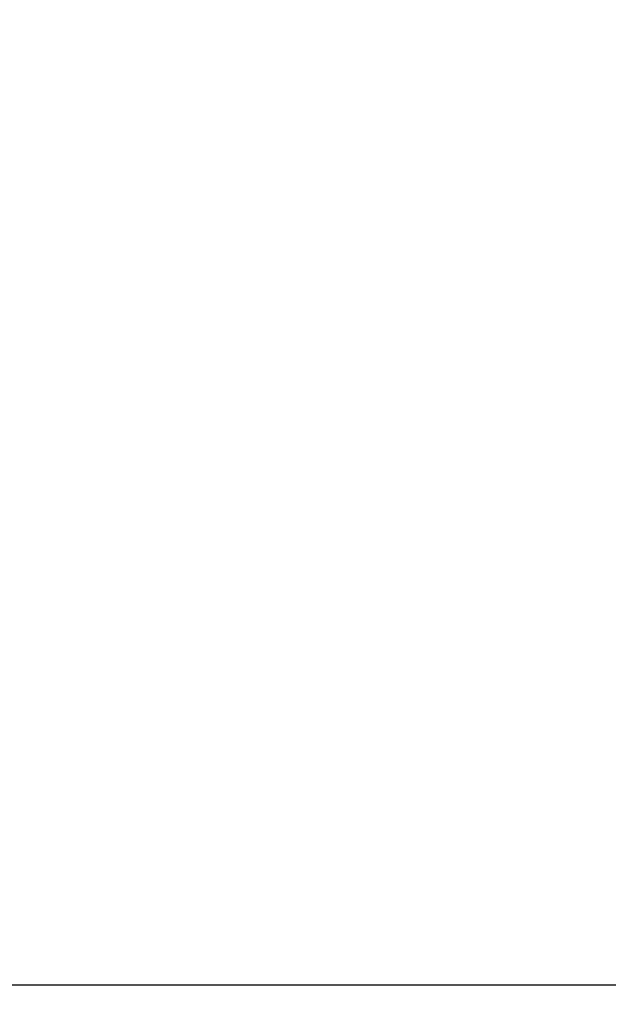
# Model space of a CAD drawing. Header units: millimetres. Extents: x -48448 to 452754, y -13941 to 17062.
# Tile 152 of 256: x 15131.53 to 15131.854, y 3602.076 to 3602.618. Entities that reach past the tile are written whole.
import ezdxf

# ---------------------------------------------------------------- set-up
doc = ezdxf.new("R2010")
doc.units = ezdxf.units.MM

msp = doc.modelspace()

# ---------------------------------------------------------------- hatches: boundary and pattern name
at = {"lineweight": 5}
h = msp.add_hatch(dxfattribs=at)
h.set_pattern_fill('NET3', color=256, scale=0.5, angle=90)
h.set_pattern_definition([(90, (-47770.6976, -3756.4557), (-1.5875, 1e-16), []), (150, (-47770.6976, -3756.4557), (-0.79375, -1.37481533), []), (210, (-47770.6976, -3756.4557), (0.79375, -1.37481533), [])])
h.paths.add_polyline_path([(15211.38156, 3618.0862), (15131.38156, 3618.0862), (15131.38156, 3602.0862), (15211.38156, 3602.0862)])
h = msp.add_hatch()
h.set_pattern_fill('ANSI33', color=256, scale=50)
h.set_pattern_definition([(45, (-70561.63, 42313.1), (-224.5064, 224.5064), []), (45, (-70337.12, 42313.1), (-224.5064, 224.5064), [158.75, -79.375])])
h.paths.add_polyline_path([(14973.88293, 2462.63188), (15373.88336, 2462.63188), (15373.88294, 3568.08367), (15362.8686, 3568.0862), (15362.8686, 3602.0862), (14973.88293, 3602.0862)])

# ---------------------------------------------------------------- linework, layer by layer
msp.add_line((15362.8686, 3602.0862), (14973.88293, 3602.0862))
msp.add_line((15362.8686, 3602.0862), (14973.88293, 3602.0862))
msp.add_lwpolyline([(15131.38156, 3602.0862), (15211.38156, 3602.0862), (15211.38156, 3618.0862), (15131.38156, 3618.0862)], close=True, dxfattribs=at)

doc.saveas('drawing.dxf')
